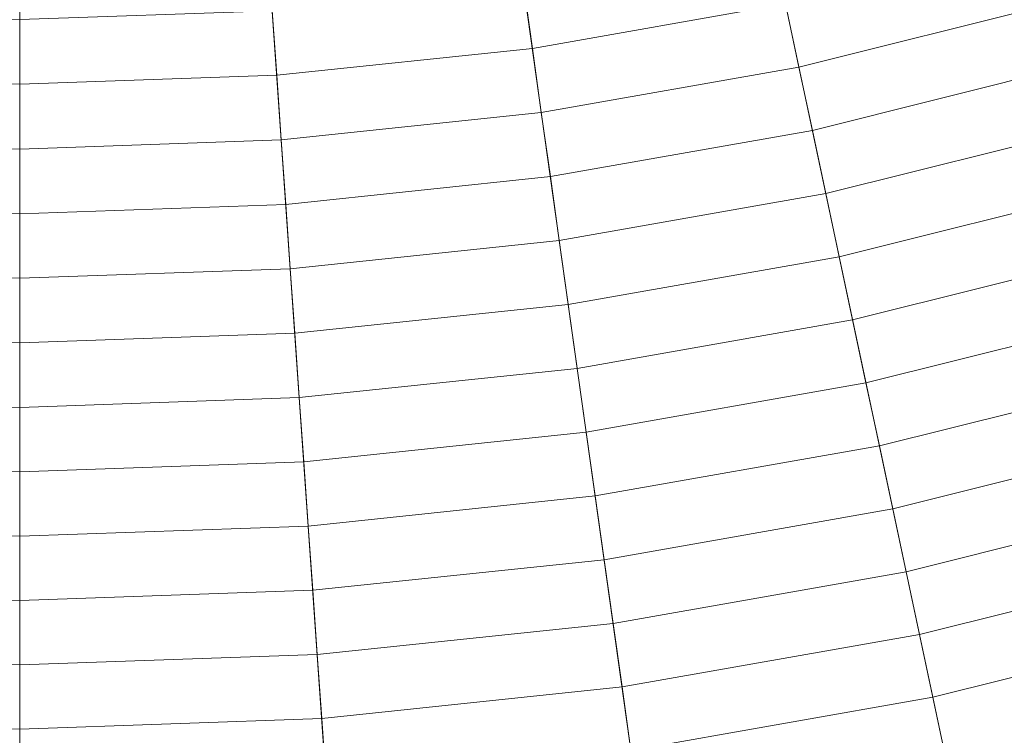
# Model space of a CAD drawing. Header units: centimetres. Extents: x -3.01 to 4.18, y -5.46 to 1.74.
# Tile 84 of 256: x 0.59 to 1.02, y -3.77 to -3.45. Entities that reach past the tile are written whole.
import ezdxf

# ---------------------------------------------------------------- set-up
doc = ezdxf.new("R2010")
doc.units = ezdxf.units.CM
doc.header["$LTSCALE"] = 2.54
doc.layers.add('Lucido design-1', color=7, linetype='Continuous')

# ---------------------------------------------------------------- blocks, each defined once
blk = doc.blocks.new('Gruppo-1')
at = {"color": 142, "linetype": 'Continuous', "lineweight": 9}
for points in [[(0.33533, -5.45032, 37.29766), (0.58636, -5.45909, 37.29766), (0.58636, -1.86262, 37.29766), (0.58621, -1.86262, 37.29766)], [(0.58636, -5.45909, 37.29766), (0.58636, -1.86262, 37.29766), (0.58636, -1.86262, 37.29766)], [(0.58636, -5.45909, 37.29766), (0.83739, -5.45032, 37.29766), (0.58651, -1.86262, 37.29766), (0.58636, -1.86262, 37.29766)], [(0.83739, -5.45032, 37.29766), (1.08719, -5.42407, 37.29766), (0.58666, -1.8626, 37.29766), (0.58651, -1.86262, 37.29766)], [(1.08719, -5.42407, 37.29766), (1.33456, -5.38045, 37.29766), (0.58681, -1.86258, 37.29766), (0.58666, -1.8626, 37.29766)], [(1.33456, -5.38045, 37.29766), (1.57828, -5.31968, 37.29766), (0.58696, -1.86254, 37.29766), (0.58681, -1.86258, 37.29766)], [(1.57828, -5.31968, 37.29766), (1.81716, -5.24206, 37.29766), (0.5871, -1.86249, 37.29766), (0.58696, -1.86254, 37.29766)], [(1.81716, -5.24206, 37.29766), (2.05005, -5.14797, 37.29766), (0.58724, -1.86244, 37.29766), (0.5871, -1.86249, 37.29766)], [(2.05005, -5.14797, 37.29766), (2.27581, -5.03786, 37.29766), (0.58738, -1.86237, 37.29766), (0.58724, -1.86244, 37.29766)], [(2.27581, -5.03786, 37.29766), (2.49334, -4.91227, 37.29766), (0.58751, -1.86229, 37.29766), (0.58738, -1.86237, 37.29766)], [(2.49334, -4.91227, 37.29766), (2.70158, -4.77181, 37.29766), (0.58763, -1.86221, 37.29766), (0.58751, -1.86229, 37.29766)], [(2.70158, -4.77181, 37.29766), (2.89951, -4.61717, 37.29766), (0.58775, -1.86212, 37.29766), (0.58763, -1.86221, 37.29766)], [(2.89951, -4.61717, 37.29766), (3.08618, -4.4491, 37.29766), (0.58786, -1.86202, 37.29766), (0.58775, -1.86212, 37.29766)], [(3.08618, -4.4491, 37.29766), (3.26066, -4.26841, 37.29766), (0.58797, -1.86191, 37.29766), (0.58786, -1.86202, 37.29766)], [(3.26066, -4.26841, 37.29766), (3.42212, -4.076, 37.29766), (0.58806, -1.86179, 37.29766), (0.58797, -1.86191, 37.29766)], [(3.42212, -4.076, 37.29766), (3.56976, -3.87279, 37.29766), (0.58815, -1.86167, 37.29766), (0.58806, -1.86179, 37.29766)], [(3.56976, -3.87279, 37.29766), (3.70286, -3.65977, 37.29766), (0.58823, -1.86154, 37.29766), (0.58815, -1.86167, 37.29766)], [(3.70286, -3.65977, 37.29766), (3.82078, -3.43799, 37.29766), (0.5883, -1.86141, 37.29766), (0.58823, -1.86154, 37.29766)], [(0.80818, -3.43876, 38.22388), (0.91773, -3.41944, 38.22388), (0.92366, -3.44734, 38.21774), (0.81215, -3.46701, 38.21774)], [(0.92366, -3.44734, 38.21774), (1.03354, -3.41995, 38.21774), (1.04139, -3.44734, 38.2115), (0.92959, -3.47522, 38.2115)], [(0.69754, -3.45039, 38.22388), (0.80818, -3.43876, 38.22388), (0.81215, -3.46701, 38.21774), (0.69953, -3.47884, 38.21774)], [(0.81215, -3.46701, 38.21774), (0.92366, -3.44734, 38.21774), (0.92959, -3.47522, 38.2115), (0.81611, -3.49523, 38.2115)], [(0.92959, -3.47522, 38.2115), (1.04139, -3.44734, 38.2115), (1.04924, -3.47472, 38.20515), (0.93551, -3.50308, 38.20515)], [(0.47518, -3.45039, 38.22388), (0.58636, -3.45427, 38.22388), (0.58636, -3.48279, 38.21774), (0.47319, -3.47884, 38.21774)], [(0.58636, -3.45427, 38.22388), (0.69754, -3.45039, 38.22388), (0.69953, -3.47884, 38.21774), (0.58636, -3.48279, 38.21774)], [(0.58636, -3.45427, 38.22388), (0.58636, -3.48279, 38.21774), (0.58636, -3.48279, 38.21774)], [(0.69953, -3.47884, 38.21774), (0.81215, -3.46701, 38.21774), (0.81611, -3.49523, 38.2115), (0.70152, -3.50727, 38.2115)], [(0.93551, -3.50308, 38.20515), (1.04924, -3.47472, 38.20515), (1.05709, -3.50207, 38.19871), (0.94143, -3.53091, 38.19871)], [(0.47319, -3.47884, 38.21774), (0.58636, -3.48279, 38.21774), (0.58636, -3.51129, 38.2115), (0.4712, -3.50727, 38.2115)], [(0.58636, -3.48279, 38.21774), (0.69953, -3.47884, 38.21774), (0.70152, -3.50727, 38.2115), (0.58636, -3.51129, 38.2115)], [(0.81611, -3.49523, 38.2115), (0.92959, -3.47522, 38.2115), (0.93551, -3.50308, 38.20515), (0.82008, -3.52343, 38.20515)], [(0.58636, -3.48279, 38.21774), (0.58636, -3.51129, 38.2115), (0.58636, -3.51129, 38.2115)], [(0.70152, -3.50727, 38.2115), (0.81611, -3.49523, 38.2115), (0.82008, -3.52343, 38.20515), (0.7035, -3.53568, 38.20515)], [(0.82008, -3.52343, 38.20515), (0.93551, -3.50308, 38.20515), (0.94143, -3.53091, 38.19871), (0.82404, -3.55161, 38.19871)], [(0.94143, -3.53091, 38.19871), (1.05709, -3.50207, 38.19871), (1.06492, -3.5294, 38.19217), (0.94734, -3.55872, 38.19217)], [(0.4712, -3.50727, 38.2115), (0.58636, -3.51129, 38.2115), (0.58636, -3.53977, 38.20515), (0.46922, -3.53568, 38.20515)], [(0.58636, -3.51129, 38.2115), (0.70152, -3.50727, 38.2115), (0.7035, -3.53568, 38.20515), (0.58636, -3.53977, 38.20515)], [(0.58636, -3.51129, 38.2115), (0.58636, -3.53977, 38.20515), (0.58636, -3.53977, 38.20515)], [(0.7035, -3.53568, 38.20515), (0.82008, -3.52343, 38.20515), (0.82404, -3.55161, 38.19871), (0.70549, -3.56407, 38.19871)], [(0.82404, -3.55161, 38.19871), (0.94143, -3.53091, 38.19871), (0.94734, -3.55872, 38.19217), (0.82799, -3.57977, 38.19217)], [(0.94734, -3.55872, 38.19217), (1.06492, -3.5294, 38.19217), (1.07275, -3.55671, 38.18553), (0.95324, -3.58651, 38.18553)], [(0.46922, -3.53568, 38.20515), (0.58636, -3.53977, 38.20515), (0.58636, -3.56823, 38.19871), (0.46723, -3.56407, 38.19871)], [(0.58636, -3.53977, 38.20515), (0.7035, -3.53568, 38.20515), (0.70549, -3.56407, 38.19871), (0.58636, -3.56823, 38.19871)], [(0.58636, -3.53977, 38.20515), (0.58636, -3.56823, 38.19871), (0.58636, -3.56823, 38.19871)], [(0.70549, -3.56407, 38.19871), (0.82404, -3.55161, 38.19871), (0.82799, -3.57977, 38.19217), (0.70747, -3.59243, 38.19217)], [(0.95324, -3.58651, 38.18553), (1.07275, -3.55671, 38.18553), (1.08058, -3.584, 38.17879), (0.95915, -3.61428, 38.17879)], [(0.82799, -3.57977, 38.19217), (0.94734, -3.55872, 38.19217), (0.95324, -3.58651, 38.18553), (0.83195, -3.6079, 38.18553)], [(0.46723, -3.56407, 38.19871), (0.58636, -3.56823, 38.19871), (0.58636, -3.59666, 38.19217), (0.46525, -3.59243, 38.19217)], [(0.58636, -3.56823, 38.19871), (0.70549, -3.56407, 38.19871), (0.70747, -3.59243, 38.19217), (0.58636, -3.59666, 38.19217)], [(0.58636, -3.56823, 38.19871), (0.58636, -3.59666, 38.19217), (0.58636, -3.59666, 38.19217)], [(0.70747, -3.59243, 38.19217), (0.82799, -3.57977, 38.19217), (0.83195, -3.6079, 38.18553), (0.70945, -3.62077, 38.18553)], [(0.83195, -3.6079, 38.18553), (0.95324, -3.58651, 38.18553), (0.95915, -3.61428, 38.17879), (0.8359, -3.63601, 38.17879)], [(0.95915, -3.61428, 38.17879), (1.08058, -3.584, 38.17879), (1.0884, -3.61127, 38.17196), (0.96504, -3.64202, 38.17196)], [(0.46525, -3.59243, 38.19217), (0.58636, -3.59666, 38.19217), (0.58636, -3.62507, 38.18553), (0.46327, -3.62077, 38.18553)], [(0.58636, -3.59666, 38.19217), (0.70747, -3.59243, 38.19217), (0.70945, -3.62077, 38.18553), (0.58636, -3.62507, 38.18553)], [(0.58636, -3.59666, 38.19217), (0.58636, -3.62507, 38.18553), (0.58636, -3.62507, 38.18553)], [(0.70945, -3.62077, 38.18553), (0.83195, -3.6079, 38.18553), (0.8359, -3.63601, 38.17879), (0.71143, -3.64909, 38.17879)], [(0.96504, -3.64202, 38.17196), (1.0884, -3.61127, 38.17196), (1.09621, -3.63851, 38.16503), (0.97094, -3.66974, 38.16503)], [(0.8359, -3.63601, 38.17879), (0.95915, -3.61428, 38.17879), (0.96504, -3.64202, 38.17196), (0.83985, -3.6641, 38.17196)], [(0.46327, -3.62077, 38.18553), (0.58636, -3.62507, 38.18553), (0.58636, -3.65346, 38.17879), (0.46129, -3.64909, 38.17879)], [(0.58636, -3.62507, 38.18553), (0.70945, -3.62077, 38.18553), (0.71143, -3.64909, 38.17879), (0.58636, -3.65346, 38.17879)], [(0.58636, -3.62507, 38.18553), (0.58636, -3.65346, 38.17879), (0.58636, -3.65346, 38.17879)], [(0.71143, -3.64909, 38.17879), (0.8359, -3.63601, 38.17879), (0.83985, -3.6641, 38.17196), (0.71341, -3.67739, 38.17196)], [(0.97094, -3.66974, 38.16503), (1.09621, -3.63851, 38.16503), (1.10401, -3.66573, 38.158), (0.97682, -3.69745, 38.158)], [(0.83985, -3.6641, 38.17196), (0.96504, -3.64202, 38.17196), (0.97094, -3.66974, 38.16503), (0.84379, -3.69216, 38.16503)], [(0.46129, -3.64909, 38.17879), (0.58636, -3.65346, 38.17879), (0.58636, -3.68182, 38.17196), (0.45931, -3.67739, 38.17196)], [(0.58636, -3.65346, 38.17879), (0.71143, -3.64909, 38.17879), (0.71341, -3.67739, 38.17196), (0.58636, -3.68182, 38.17196)], [(0.58636, -3.65346, 38.17879), (0.58636, -3.68182, 38.17196), (0.58636, -3.68182, 38.17196)], [(0.71341, -3.67739, 38.17196), (0.83985, -3.6641, 38.17196), (0.84379, -3.69216, 38.16503), (0.71539, -3.70566, 38.16503)], [(0.84379, -3.69216, 38.16503), (0.97094, -3.66974, 38.16503), (0.97682, -3.69745, 38.158), (0.84773, -3.72021, 38.158)], [(0.97682, -3.69745, 38.158), (1.10401, -3.66573, 38.158), (1.11181, -3.69293, 38.15087), (0.98271, -3.72512, 38.15087)], [(0.45931, -3.67739, 38.17196), (0.58636, -3.68182, 38.17196), (0.58636, -3.71017, 38.16503), (0.45733, -3.70566, 38.16503)], [(0.58636, -3.68182, 38.17196), (0.71341, -3.67739, 38.17196), (0.71539, -3.70566, 38.16503), (0.58636, -3.71017, 38.16503)], [(0.58636, -3.68182, 38.17196), (0.58636, -3.71017, 38.16503), (0.58636, -3.71017, 38.16503)], [(0.71539, -3.70566, 38.16503), (0.84379, -3.69216, 38.16503), (0.84773, -3.72021, 38.158), (0.71737, -3.73391, 38.158)], [(0.98271, -3.72512, 38.15087), (1.11181, -3.69293, 38.15087), (1.11961, -3.72011, 38.14364), (0.98858, -3.75277, 38.14364)], [(0.84773, -3.72021, 38.158), (0.97682, -3.69745, 38.158), (0.98271, -3.72512, 38.15087), (0.85167, -3.74823, 38.15087)], [(0.45733, -3.70566, 38.16503), (0.58636, -3.71017, 38.16503), (0.58636, -3.73848, 38.158), (0.45536, -3.73391, 38.158)], [(0.58636, -3.71017, 38.16503), (0.71539, -3.70566, 38.16503), (0.71737, -3.73391, 38.158), (0.58636, -3.73848, 38.158)], [(0.58636, -3.71017, 38.16503), (0.58636, -3.73848, 38.158), (0.58636, -3.73848, 38.158)], [(0.71737, -3.73391, 38.158), (0.84773, -3.72021, 38.158), (0.85167, -3.74823, 38.15087), (0.71934, -3.76214, 38.15087)], [(0.98858, -3.75277, 38.14364), (1.11961, -3.72011, 38.14364), (1.12739, -3.74726, 38.13631), (0.99446, -3.7804, 38.13631)], [(0.85167, -3.74823, 38.15087), (0.98271, -3.72512, 38.15087), (0.98858, -3.75277, 38.14364), (0.8556, -3.77622, 38.14364)], [(0.45536, -3.73391, 38.158), (0.58636, -3.73848, 38.158), (0.58636, -3.76678, 38.15087), (0.45338, -3.76214, 38.15087)], [(0.58636, -3.73848, 38.158), (0.71737, -3.73391, 38.158), (0.71934, -3.76214, 38.15087), (0.58636, -3.76678, 38.15087)], [(0.58636, -3.73848, 38.158), (0.58636, -3.76678, 38.15087), (0.58636, -3.76678, 38.15087)], [(0.99446, -3.7804, 38.13631), (1.12739, -3.74726, 38.13631), (1.13517, -3.77438, 38.12888), (1.00032, -3.808, 38.12888)], [(0.71934, -3.76214, 38.15087), (0.85167, -3.74823, 38.15087), (0.8556, -3.77622, 38.14364), (0.72131, -3.79034, 38.14364)], [(0.8556, -3.77622, 38.14364), (0.98858, -3.75277, 38.14364), (0.99446, -3.7804, 38.13631), (0.85953, -3.80419, 38.13631)], [(0.45338, -3.76214, 38.15087), (0.58636, -3.76678, 38.15087), (0.58636, -3.79505, 38.14364), (0.45141, -3.79034, 38.14364)], [(0.58636, -3.76678, 38.15087), (0.71934, -3.76214, 38.15087), (0.72131, -3.79034, 38.14364), (0.58636, -3.79505, 38.14364)], [(0.58636, -3.76678, 38.15087), (0.58636, -3.79505, 38.14364), (0.58636, -3.79505, 38.14364)]]:
    blk.add_3dface(points, dxfattribs=at)

msp = doc.modelspace()

# ---------------------------------------------------------------- block references
at = {"layer": 'Lucido design-1', "color": 7}
msp.add_blockref('Gruppo-1', (0, 0), dxfattribs=at)

doc.saveas('drawing.dxf')
